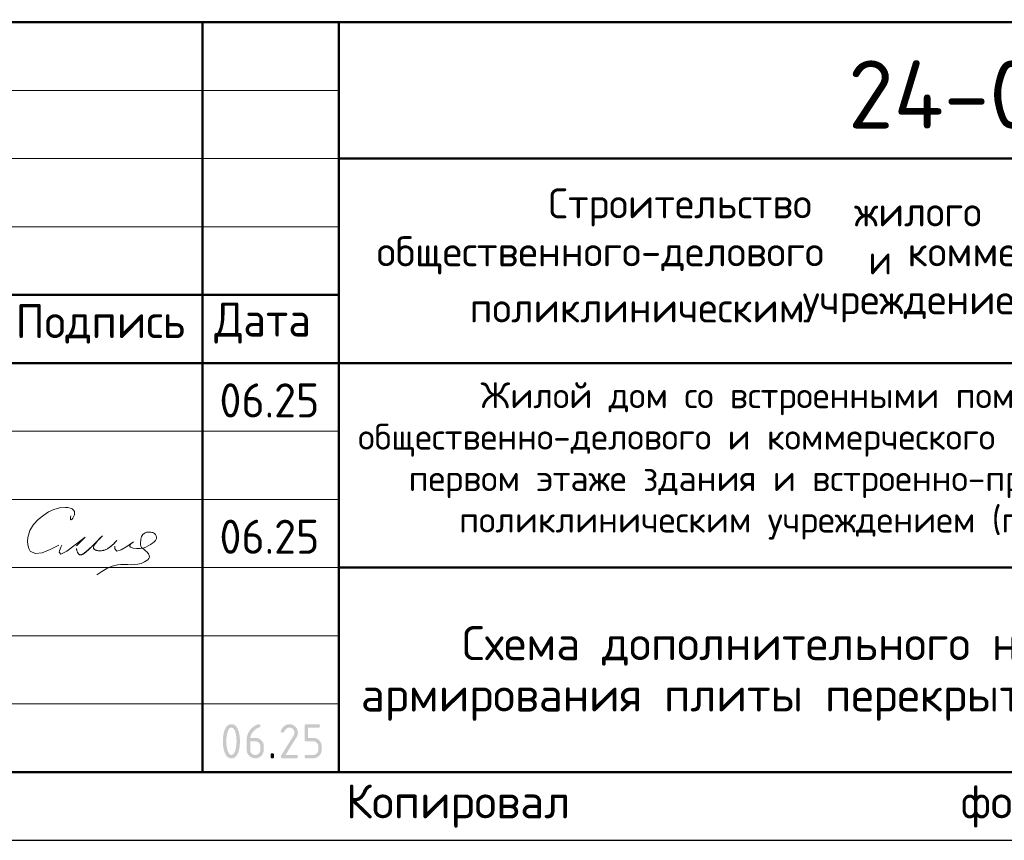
# Model space of a CAD drawing. Header units: millimetres. Extents: x 0 to 50400, y 0 to 35640.
# Tile 9 of 16: x 32591 to 41258, y 0 to 7222. Entities that reach past the tile are written whole.
import ezdxf

# ---------------------------------------------------------------- set-up
doc = ezdxf.new("R2010")
doc.units = ezdxf.units.MM
doc.layers.add('Standard', color=7, linetype='Continuous', lineweight=25)
doc.styles.add('ISOCPEUR', font='txt')

msp = doc.modelspace()

# ---------------------------------------------------------------- hatches: boundary and pattern name
at = {"layer": 'Standard', "linetype": 'Continuous', "lineweight": 25, "transparency": 33554687}
h = msp.add_hatch(color=7, dxfattribs=at)
h.paths.add_polyline_path([(34499.8, 871.5), (34499.8, 880.9), (34499.3, 889.9), (34498.8, 899), (34497.8, 907.7), (34496.8, 916.5), (34495.3, 925), (34493.9, 933.5), (34491.9, 941.7), (34490.4, 948), (34488.7, 953.4), (34487, 958.8), (34485.1, 963.5), (34483.2, 968.2), (34481.1, 972.1), (34479, 975.9), (34476.7, 979), (34474.4, 982.2), (34471.8, 984.5), (34469.3, 986.8), (34466.6, 988.4), (34463.9, 989.9), (34461, 990.7), (34458.1, 991.5), (34455, 991.5), (34451.9, 991.5), (34449, 990.7), (34446.1, 989.9), (34443.4, 988.4), (34440.8, 986.8), (34438.3, 984.5), (34435.8, 982.1), (34433.5, 979), (34431.2, 975.9), (34429.1, 972), (34427, 968.1), (34425.1, 963.4), (34423.2, 958.7), (34421.5, 953.2), (34419.8, 947.8), (34418.3, 941.5), (34416.3, 933.1), (34414.8, 924.5), (34413.2, 916), (34412.2, 907.2), (34411.2, 898.5), (34410.7, 889.5), (34410.2, 880.6), (34410.2, 871.5), (34410.2, 862.3), (34410.7, 853.3), (34411.2, 844.3), (34412.2, 835.5), (34413.2, 826.7), (34414.6, 818.2), (34416.1, 809.6), (34418.1, 801.3), (34419.6, 795.1), (34421.3, 789.7), (34423, 784.2), (34424.9, 779.6), (34426.8, 774.9), (34428.9, 771), (34431, 767.1), (34433.3, 764), (34435.6, 760.9), (34438.1, 758.6), (34440.6, 756.3), (34443.3, 754.7), (34446.1, 753.2), (34449, 752.4), (34451.9, 751.6), (34455, 751.6), (34458.1, 751.6), (34461, 752.4), (34463.9, 753.2), (34466.6, 754.7), (34469.3, 756.3), (34471.8, 758.6), (34474.4, 760.9), (34476.7, 764), (34479, 767.1), (34481.1, 771), (34483.2, 774.9), (34485.1, 779.6), (34487, 784.2), (34488.7, 789.7), (34490.4, 795.1), (34491.9, 801.3), (34493.9, 809.6), (34495.3, 818.2), (34496.8, 826.7), (34497.8, 835.5), (34498.8, 844.3), (34499.3, 853.3), (34499.8, 862.3)])
h.paths.add_polyline_path([(34529.9, 871.5), (34529.9, 864.8), (34529.6, 858.4), (34529.4, 851.9), (34529, 845.6), (34528.6, 839.4), (34528, 833.4), (34527.4, 827.3), (34526.6, 821.5), (34525.7, 815.7), (34524.7, 810.2), (34523.7, 804.6), (34522.4, 799.3), (34521.2, 793.9), (34519.8, 788.8), (34518.3, 783.7), (34516.7, 778.8), (34514.3, 771.7), (34511.5, 765.4), (34508.7, 759.1), (34505.6, 753.8), (34502.5, 748.4), (34499, 743.9), (34495.5, 739.4), (34491.6, 735.9), (34487.8, 732.3), (34483.5, 729.6), (34479.3, 726.9), (34474.7, 725.1), (34470.2, 723.3), (34465.2, 722.4), (34460.3, 721.5), (34455, 721.5), (34449.7, 721.5), (34444.7, 722.4), (34439.8, 723.3), (34435.2, 725.1), (34430.6, 726.9), (34426.4, 729.6), (34422.2, 732.2), (34418.4, 735.8), (34414.5, 739.4), (34411, 743.8), (34407.5, 748.3), (34404.4, 753.6), (34401.2, 759), (34398.5, 765.2), (34395.7, 771.5), (34393.3, 778.6), (34391.6, 783.5), (34390.2, 788.6), (34388.8, 793.7), (34387.5, 799.1), (34386.3, 804.4), (34385.3, 810), (34384.2, 815.6), (34383.4, 821.4), (34382.6, 827.2), (34382, 833.2), (34381.4, 839.3), (34380.9, 845.5), (34380.5, 851.8), (34380.3, 858.3), (34380.1, 864.8), (34380.1, 871.5), (34380.1, 878.3), (34380.3, 884.8), (34380.5, 891.3), (34380.9, 897.6), (34381.4, 903.8), (34382, 909.9), (34382.6, 915.9), (34383.4, 921.7), (34384.2, 927.5), (34385.3, 933.1), (34386.3, 938.7), (34387.5, 944), (34388.8, 949.4), (34390.2, 954.5), (34391.6, 959.6), (34393.3, 964.5), (34395.7, 971.6), (34398.5, 977.9), (34401.2, 984.1), (34404.4, 989.5), (34407.5, 994.8), (34411, 999.3), (34414.5, 1003.7), (34418.4, 1007.3), (34422.2, 1010.9), (34426.4, 1013.5), (34430.6, 1016.2), (34435.2, 1018), (34439.8, 1019.8), (34444.7, 1020.7), (34449.7, 1021.5), (34455, 1021.5), (34460.3, 1021.5), (34465.2, 1020.6), (34470.2, 1019.8), (34474.7, 1018), (34479.3, 1016.2), (34483.5, 1013.5), (34487.8, 1010.8), (34491.6, 1007.2), (34495.5, 1003.6), (34499, 999.2), (34502.5, 994.7), (34505.6, 989.3), (34508.7, 984), (34511.5, 977.7), (34514.3, 971.4), (34516.7, 964.3), (34518.3, 959.4), (34519.8, 954.3), (34521.2, 949.2), (34522.4, 943.8), (34523.7, 938.5), (34524.7, 932.9), (34525.7, 927.3), (34526.6, 921.5), (34527.4, 915.7), (34528, 909.7), (34528.6, 903.7), (34529, 897.4), (34529.4, 891.2), (34529.6, 884.7), (34529.9, 878.3)], flags=16)
h = msp.add_hatch(color=7, dxfattribs=at)
h.paths.add_polyline_path([(34620, 871.5), (34620, 796.6), (34620, 791.9), (34620.8, 787.5), (34621.6, 783.2), (34623.3, 779.2), (34624.9, 775.2), (34627.3, 771.6), (34629.8, 767.9), (34633, 764.7), (34636.3, 761.4), (34639.9, 758.9), (34643.5, 756.5), (34647.5, 754.9), (34651.5, 753.2), (34655.8, 752.4), (34660.1, 751.6), (34664.8, 751.6), (34669.5, 751.6), (34673.9, 752.4), (34678.2, 753.2), (34682.2, 754.9), (34686.1, 756.5), (34689.7, 759), (34693.4, 761.5), (34696.6, 764.8), (34699.9, 768.1), (34702.3, 771.7), (34704.7, 775.3), (34706.4, 779.3), (34708, 783.3), (34708.8, 787.6), (34709.6, 791.9), (34709.6, 796.6), (34709.6, 826.6), (34709.6, 831.3), (34708.8, 835.6), (34708, 840), (34706.4, 844), (34704.7, 848), (34702.2, 851.6), (34699.8, 855.2), (34696.5, 858.5), (34693.2, 861.7), (34689.6, 864.2), (34686, 866.6), (34682, 868.3), (34678.1, 869.9), (34673.8, 870.7), (34669.5, 871.5), (34664.8, 871.5)])
h.paths.add_polyline_path([(34694.7, 1021.5), (34696.5, 1021.5), (34698.2, 1021.3), (34699.8, 1021.1), (34701.2, 1020.6), (34702.6, 1020.1), (34703.8, 1019.4), (34705, 1018.7), (34705.9, 1017.8), (34706.8, 1016.9), (34707.5, 1015.7), (34708.2, 1014.5), (34708.7, 1013.1), (34709.2, 1011.7), (34709.4, 1010.1), (34709.6, 1008.4), (34709.6, 1006.6), (34709.6, 1003.8), (34709.2, 1001.6), (34708.7, 999.4), (34707.8, 997.7), (34706.8, 996.1), (34705.4, 995.1), (34704, 994.1), (34702.2, 993.6), (34698, 992.5), (34694, 991.1), (34689.9, 989.7), (34686, 987.9), (34682.1, 986.2), (34678.4, 984), (34674.6, 981.9), (34671, 979.4), (34667.3, 976.9), (34663.8, 974), (34660.3, 971.2), (34657, 968), (34653.6, 964.7), (34650.3, 961.1), (34647.1, 957.6), (34644, 953.6), (34639.1, 947.4), (34635.2, 941), (34631.3, 934.6), (34628.4, 928.1), (34625.6, 921.6), (34623.8, 915), (34621.9, 908.4), (34621.1, 901.6), (34664.9, 901.6), (34668.8, 901.6), (34672.6, 901.3), (34676.5, 900.9), (34680.1, 900.2), (34683.8, 899.6), (34687.2, 898.5), (34690.7, 897.5), (34694.1, 896.1), (34697.4, 894.8), (34700.6, 893.1), (34703.7, 891.4), (34706.7, 889.3), (34709.8, 887.3), (34712.6, 884.9), (34715.4, 882.5), (34718.2, 879.8), (34720.8, 877), (34723.2, 874.2), (34725.5, 871.3), (34727.6, 868.3), (34729.6, 865.2), (34731.3, 862.1), (34733, 858.9), (34734.3, 855.6), (34735.6, 852.2), (34736.7, 848.8), (34737.7, 845.3), (34738.3, 841.7), (34739, 838), (34739.3, 834.3), (34739.7, 830.5), (34739.7, 826.6), (34739.7, 796.6), (34739.7, 792.6), (34739.3, 788.9), (34739, 785.1), (34738.3, 781.5), (34737.6, 777.9), (34736.6, 774.4), (34735.6, 770.9), (34734.2, 767.6), (34732.8, 764.3), (34731.1, 761.1), (34729.4, 757.9), (34727.4, 754.9), (34725.3, 751.8), (34722.9, 749), (34720.5, 746.1), (34717.8, 743.4), (34715.1, 740.6), (34712.2, 738.3), (34709.3, 735.9), (34706.3, 733.8), (34703.2, 731.8), (34700.1, 730.1), (34696.9, 728.4), (34693.6, 727), (34690.3, 725.6), (34686.8, 724.6), (34683.4, 723.6), (34679.8, 722.9), (34676.2, 722.2), (34672.4, 721.9), (34668.7, 721.5), (34664.8, 721.5), (34660.9, 721.5), (34657.1, 721.9), (34653.4, 722.2), (34649.8, 722.9), (34646.2, 723.6), (34642.7, 724.6), (34639.2, 725.6), (34635.9, 727), (34632.6, 728.3), (34629.4, 730), (34626.2, 731.7), (34623.2, 733.7), (34620.2, 735.8), (34617.3, 738.2), (34614.5, 740.5), (34611.7, 743.2), (34609, 746), (34606.6, 748.8), (34604.3, 751.7), (34602.2, 754.7), (34600.2, 757.7), (34598.5, 760.9), (34596.8, 764), (34595.4, 767.3), (34594, 770.6), (34593, 774.1), (34592, 777.5), (34591.3, 781.1), (34590.6, 784.7), (34590.3, 788.4), (34590, 792.2), (34590, 796.1), (34590, 886.5), (34590, 892.9), (34590.5, 899.1), (34591, 905.3), (34592.1, 911.2), (34593.1, 917.2), (34594.7, 923), (34596.3, 928.7), (34598.4, 934.3), (34600.5, 939.9), (34603.1, 945.3), (34605.8, 950.7), (34609, 955.9), (34612.1, 961.1), (34615.8, 966.1), (34619.5, 971.1), (34623.7, 975.9), (34627, 979.6), (34630.4, 983), (34633.7, 986.5), (34637.2, 989.7), (34640.6, 992.8), (34644.1, 995.8), (34647.6, 998.7), (34651.2, 1001.3), (34654.8, 1004), (34658.5, 1006.3), (34662.1, 1008.7), (34665.8, 1010.8), (34669.6, 1012.9), (34673.4, 1014.7), (34677.2, 1016.6), (34681.1, 1018.1), (34683.3, 1019), (34685.2, 1019.6), (34687.2, 1020.3), (34688.9, 1020.7), (34690.6, 1021.1), (34692, 1021.3), (34693.5, 1021.5)], flags=16)
for points in [[(34964.6, 1021.5), (34968.5, 1021.5), (34972.2, 1021.2), (34976, 1020.9), (34979.6, 1020.2), (34983.2, 1019.5), (34986.7, 1018.5), (34990.1, 1017.4), (34993.4, 1016.1), (34996.7, 1014.7), (34999.9, 1013), (35003.1, 1011.3), (35006.1, 1009.2), (35009.1, 1007.2), (35012, 1004.8), (35014.9, 1002.4), (35017.6, 999.6), (35020.4, 996.9), (35022.8, 994), (35025.2, 991.1), (35027.2, 988.1), (35029.3, 985), (35031, 981.9), (35032.7, 978.7), (35034.1, 975.4), (35035.5, 972.1), (35036.5, 968.6), (35037.5, 965.2), (35038.2, 961.5), (35038.9, 957.9), (35039.2, 954.2), (35039.6, 950.4), (35039.6, 946.6), (35039.6, 941.2), (35038.7, 935.9), (35037.9, 930.5), (35036.2, 925.1), (35034.5, 919.7), (35031.9, 914.3), (35029.3, 908.8), (35025.9, 903.4), (34931.4, 751.6), (35024.6, 751.6), (35026.4, 751.6), (35028.1, 751.4), (35029.7, 751.1), (35031.1, 750.7), (35032.5, 750.2), (35033.7, 749.5), (35034.9, 748.8), (35035.8, 747.8), (35036.8, 746.9), (35037.5, 745.7), (35038.2, 744.6), (35038.6, 743.2), (35039.1, 741.7), (35039.3, 740.1), (35039.6, 738.4), (35039.6, 736.6), (35039.6, 734.7), (35039.3, 733), (35039.1, 731.4), (35038.6, 730), (35038.2, 728.6), (35037.5, 727.4), (35036.8, 726.2), (35035.8, 725.3), (35034.9, 724.4), (35033.7, 723.7), (35032.5, 723), (35031.1, 722.5), (35029.7, 722), (35028.1, 721.8), (35026.4, 721.5), (35024.6, 721.5), (34904.6, 721.5), (34902.7, 721.5), (34901.1, 721.8), (34899.5, 722), (34898.1, 722.5), (34896.7, 723), (34895.5, 723.7), (34894.3, 724.4), (34893.4, 725.3), (34892.4, 726.2), (34891.7, 727.4), (34891, 728.6), (34890.6, 730), (34890.1, 731.4), (34889.9, 733), (34889.6, 734.7), (34889.6, 736.5), (34889.6, 738.8), (34890.2, 741), (34890.9, 743.1), (34892.1, 745.2), (35002.1, 921.7), (35004, 924.7), (35005.4, 927.8), (35006.8, 930.8), (35007.7, 933.9), (35008.6, 937), (35009.1, 940.2), (35009.6, 943.3), (35009.6, 946.5), (35009.6, 951.2), (35008.8, 955.5), (35007.9, 959.8), (35006.3, 963.8), (35004.6, 967.7), (35002.2, 971.4), (34999.7, 975), (34996.4, 978.3), (34993.1, 981.6), (34989.5, 984.1), (34985.8, 986.6), (34981.9, 988.2), (34977.9, 989.8), (34973.6, 990.7), (34969.3, 991.5), (34964.6, 991.5), (34961.4, 991.5), (34958.3, 990.9), (34955.2, 990.3), (34952.1, 989.1), (34949.1, 988), (34946.1, 986.2), (34943.1, 984.4), (34940.1, 982.1), (34937.2, 979.7), (34934.3, 976.8), (34931.4, 973.8), (34928.6, 970.3), (34925.8, 966.7), (34923, 962.6), (34920.3, 958.5), (34917.6, 953.8), (34916.5, 952), (34915.2, 950.6), (34913.9, 949.2), (34912.3, 948.3), (34910.7, 947.4), (34908.8, 947), (34906.8, 946.5), (34904.6, 946.5), (34902.7, 946.5), (34901.1, 946.7), (34899.5, 947), (34898.1, 947.4), (34896.7, 947.9), (34895.5, 948.6), (34894.3, 949.3), (34893.4, 950.3), (34892.4, 951.2), (34891.7, 952.4), (34891, 953.5), (34890.6, 954.9), (34890.1, 956.3), (34889.9, 958), (34889.6, 959.6), (34889.6, 961.5), (34889.6, 963.2), (34890, 964.7), (34890.3, 966.3), (34891, 967.6), (34894.5, 974.4), (34898.2, 980.3), (34902, 986.2), (34906.1, 991.2), (34910.1, 996.3), (34914.4, 1000.5), (34918.8, 1004.7), (34923.4, 1008.1), (34928, 1011.4), (34932.8, 1014), (34937.7, 1016.5), (34942.9, 1018.2), (34948, 1019.9), (34953.5, 1020.7), (34958.9, 1021.5)], [(35099.5, 886.5), (35099.5, 1006.5), (35099.5, 1008.4), (35099.8, 1010.1), (35100, 1011.7), (35100.4, 1013.1), (35100.9, 1014.5), (35101.6, 1015.7), (35102.3, 1016.9), (35103.3, 1017.8), (35104.2, 1018.7), (35105.4, 1019.4), (35106.5, 1020.1), (35107.9, 1020.6), (35109.3, 1021.1), (35111, 1021.3), (35112.6, 1021.5), (35114.5, 1021.5), (35219.2, 1021.5), (35221.1, 1021.5), (35222.7, 1021.3), (35224.3, 1021.1), (35225.7, 1020.6), (35227.1, 1020.1), (35228.3, 1019.4), (35229.5, 1018.7), (35230.4, 1017.8), (35231.4, 1016.9), (35232.1, 1015.7), (35232.8, 1014.5), (35233.2, 1013.1), (35233.7, 1011.7), (35234, 1010), (35234.2, 1008.4), (35234.2, 1006.5), (35234.2, 1004.6), (35234, 1003), (35233.7, 1001.4), (35233.2, 999.9), (35232.8, 998.5), (35232.1, 997.4), (35231.4, 996.2), (35230.4, 995.2), (35229.5, 994.3), (35228.3, 993.6), (35227.1, 992.9), (35225.7, 992.4), (35224.3, 992), (35222.7, 991.7), (35221.1, 991.5), (35219.2, 991.5), (35129.6, 991.5), (35129.6, 901.6), (35174.4, 901.6), (35178.3, 901.6), (35182.1, 901.3), (35185.8, 900.9), (35189.4, 900.2), (35193, 899.5), (35196.4, 898.5), (35199.9, 897.5), (35203.2, 896.1), (35206.5, 894.7), (35209.7, 893), (35212.8, 891.3), (35215.9, 889.2), (35218.9, 887.1), (35221.8, 884.7), (35224.6, 882.3), (35227.4, 879.5), (35230.1, 876.8), (35232.5, 873.9), (35234.9, 871), (35236.9, 868), (35239, 864.9), (35240.7, 861.8), (35242.4, 858.6), (35243.8, 855.3), (35245.1, 852), (35246.2, 848.5), (35247.2, 845.1), (35247.9, 841.5), (35248.5, 837.9), (35248.9, 834.2), (35249.2, 830.4), (35249.2, 826.6), (35249.2, 796.6), (35249.2, 792.7), (35248.9, 788.9), (35248.5, 785.2), (35247.9, 781.6), (35247.2, 778), (35246.1, 774.5), (35245.1, 771), (35243.7, 767.7), (35242.4, 764.4), (35240.6, 761.2), (35238.9, 758.1), (35236.9, 755), (35234.8, 752), (35232.4, 749.1), (35230, 746.2), (35227.2, 743.5), (35224.5, 740.7), (35221.6, 738.3), (35218.7, 735.9), (35215.7, 733.9), (35212.7, 731.8), (35209.5, 730.1), (35206.3, 728.4), (35203, 727), (35199.7, 725.7), (35196.3, 724.6), (35192.8, 723.6), (35189.2, 722.9), (35185.7, 722.2), (35182, 721.9), (35178.2, 721.5), (35174.4, 721.5), (35114.5, 721.5), (35112.6, 721.5), (35111, 721.8), (35109.3, 722), (35107.9, 722.5), (35106.5, 723), (35105.4, 723.7), (35104.2, 724.4), (35103.3, 725.3), (35102.3, 726.2), (35101.6, 727.4), (35100.9, 728.6), (35100.5, 730), (35100, 731.4), (35099.8, 733), (35099.5, 734.7), (35099.5, 736.6), (35099.5, 738.4), (35099.8, 740.1), (35100, 741.7), (35100.4, 743.2), (35100.9, 744.6), (35101.6, 745.7), (35102.3, 746.9), (35103.3, 747.8), (35104.2, 748.8), (35105.4, 749.5), (35106.5, 750.2), (35107.9, 750.7), (35109.3, 751.1), (35111, 751.4), (35112.6, 751.6), (35114.5, 751.6), (35174.3, 751.6), (35179, 751.6), (35183.4, 752.4), (35187.7, 753.2), (35191.7, 754.9), (35195.7, 756.5), (35199.3, 758.9), (35202.9, 761.4), (35206.1, 764.7), (35209.4, 767.9), (35211.9, 771.6), (35214.3, 775.2), (35215.9, 779.2), (35217.6, 783.2), (35218.4, 787.5), (35219.2, 791.9), (35219.2, 796.6), (35219.2, 826.6), (35219.2, 831.2), (35218.4, 835.5), (35217.5, 839.9), (35215.9, 843.8), (35214.3, 847.8), (35211.8, 851.4), (35209.3, 855.1), (35206, 858.4), (35202.8, 861.7), (35199.1, 864.1), (35195.5, 866.6), (35191.5, 868.2), (35187.6, 869.9), (35183.3, 870.7), (35179, 871.5), (35174.3, 871.5), (35114.5, 871.5), (35112.6, 871.5), (35111, 871.8), (35109.3, 872), (35107.9, 872.5), (35106.5, 872.9), (35105.4, 873.6), (35104.2, 874.4), (35103.3, 875.3), (35102.3, 876.2), (35101.6, 877.4), (35100.9, 878.6), (35100.4, 880), (35100, 881.4), (35099.8, 883), (35099.5, 884.7)], [(34799.8, 751.6), (34799.8, 753.5), (34800, 755.1), (34800.3, 756.8), (34800.7, 758.2), (34801.2, 759.6), (34801.9, 760.8), (34802.6, 761.9), (34803.6, 762.9), (34804.5, 763.8), (34805.7, 764.5), (34806.8, 765.2), (34808.2, 765.7), (34809.7, 766.2), (34811.3, 766.4), (34812.9, 766.6), (34814.8, 766.6), (34816.7, 766.6), (34818.3, 766.4), (34820, 766.2), (34821.4, 765.7), (34822.8, 765.2), (34824, 764.5), (34825.2, 763.8), (34826.1, 762.9), (34827, 761.9), (34827.7, 760.8), (34828.4, 759.6), (34828.9, 758.2), (34829.4, 756.8), (34829.6, 755.1), (34829.8, 753.5), (34829.8, 751.6), (34829.8, 736.6), (34829.8, 734.7), (34829.6, 733), (34829.4, 731.4), (34828.9, 730), (34828.4, 728.6), (34827.7, 727.4), (34827, 726.2), (34826.1, 725.3), (34825.2, 724.4), (34824, 723.7), (34822.8, 723), (34821.4, 722.5), (34820, 722), (34818.3, 721.8), (34816.7, 721.5), (34814.8, 721.5), (34812.9, 721.5), (34811.3, 721.8), (34809.7, 722), (34808.2, 722.5), (34806.8, 723), (34805.7, 723.7), (34804.5, 724.4), (34803.6, 725.3), (34802.6, 726.2), (34801.9, 727.4), (34801.2, 728.6), (34800.7, 730), (34800.3, 731.4), (34800, 733), (34799.8, 734.7), (34799.8, 736.6)]]:
    msp.add_hatch(color=7, dxfattribs=at).paths.add_polyline_path(points, flags=16)

# ---------------------------------------------------------------- linework, layer by layer
at = {"layer": 'Standard', "color": 7, "linetype": 'Continuous', "lineweight": 50, "transparency": 33554687}
for p, q in [((27600, 7200), (49800, 7200)), ((34200, 600), (34200, 7200)), ((35400, 600), (35400, 7200)), ((35400, 6000), (49800, 6000)), ((27600, 4800), (35400, 4800)), ((27600, 4800), (35400, 4800)), ((27600, 4200), (35400, 4200)), ((27600, 4200), (35400, 4200)), ((35400, 4200), (49800, 4200)), ((35400, 2400), (49800, 2400))]:
    msp.add_line(p, q, dxfattribs=at)
at = {"layer": 'Standard', "color": 7, "linetype": 'Continuous', "lineweight": 13, "transparency": 33554687}
for p, q in [((27600, 6600), (35400, 6600)), ((27600, 6000), (35400, 6000)), ((27600, 5400), (35400, 5400)), ((27600, 3600), (35400, 3600)), ((27600, 3000), (35400, 3000)), ((27600, 3000), (35400, 3000)), ((27600, 2400), (35400, 2400)), ((27600, 2400), (35400, 2400)), ((27600, 1800), (35400, 1800)), ((27600, 1200), (35400, 1200))]:
    msp.add_line(p, q, dxfattribs=at)
at = {"layer": 'Standard', "color": 7, "linetype": 'Continuous', "lineweight": 25, "transparency": 33554687}
msp.add_line((27600, 600), (49800, 600), dxfattribs=at)
msp.add_line((27600, 600), (49800, 600), dxfattribs=at)
msp.add_line((27600, 600), (49800, 600), dxfattribs=at)
msp.add_lwpolyline([(0, 0), (50400, 0), (50400, 35640), (0, 35640), (0, 0)], close=True, dxfattribs=at)
at = {"layer": 'Standard', "color": 7, "linetype": 'Continuous', "lineweight": 50, "transparency": 33554687}
msp.add_lwpolyline([(2400, 35040), (49800, 35040), (49800, 600), (2400, 600), (2400, 35040)], close=True, dxfattribs=at)
at = {"layer": 'Standard', "color": 250, "linetype": 'Continuous', "lineweight": 18, "true_color": 0x2d2d2d, "transparency": 33554687}
for points in [[(33040.4, 2856.7), (33038.6, 2844.1), (33037.5, 2832.9), (33037.9, 2824.6), (33040.4, 2820.7), (33045.4, 2822), (33052.1, 2827.6), (33059.3, 2836.1), (33065.8, 2846.1), (33072.8, 2863.1), (33074.8, 2879.3), (33072.4, 2893.9), (33065.8, 2906.1), (33052.7, 2917.1), (33035.5, 2924.1), (33015.8, 2927.8), (32995.3, 2929.2), (32941.5, 2925), (32892, 2911.2), (32846, 2889.5), (32802.5, 2861.9), (32754, 2823.6), (32711.7, 2778.7), (32679.9, 2726.4), (32662.7, 2665.8), (32660.8, 2632.1), (32663.8, 2599), (32671.8, 2569.2), (32684.9, 2545.6), (32728.1, 2523.1), (32788.3, 2531), (32859.9, 2559.1), (32937.1, 2597.2)], [(33592.6, 2626.6), (33580.6, 2617.6), (33570.1, 2608.7), (33562.3, 2600.4), (33558.6, 2592.7), (33566.4, 2580.1), (33589.4, 2571.5), (33620.4, 2567.1), (33652, 2567.2), (33679.2, 2571.8), (33701.8, 2580.2), (33722.5, 2591.4), (33743.5, 2604.4), (33760, 2614.7), (33775.5, 2626.1), (33787.8, 2639.4), (33794.4, 2655.3), (33794.7, 2667.8), (33791.6, 2680.5), (33785.5, 2692.1), (33776.9, 2701.1), (33769.7, 2705.3), (33761.8, 2708.1), (33753.4, 2710), (33744.8, 2711.2), (33735.7, 2712.3), (33726.7, 2712.8), (33717.7, 2712.6), (33708.8, 2711.2), (33696.8, 2707.2), (33685.6, 2700.9), (33675.8, 2692.6), (33668.3, 2682.8), (33663.6, 2672.6), (33660.8, 2661.6), (33659, 2650), (33657.6, 2637.9), (33656, 2625.1), (33654.9, 2612.6), (33655.2, 2600.7), (33657.6, 2589.9), (33664.4, 2578.2), (33674.6, 2567.9), (33686.9, 2558), (33700, 2547.5), (33713.4, 2534.7), (33724.5, 2520.8), (33731.6, 2506.4), (33732.9, 2492.4), (33728, 2480), (33718.2, 2468.7), (33705.1, 2458.6), (33690.5, 2449.9), (33661.1, 2437.2), (33631.8, 2429.7), (33602.5, 2426.3), (33572.9, 2425.7), (33542.8, 2426.8), (33512.5, 2428), (33482.4, 2428.2), (33452.9, 2425.7), (33405, 2413.5), (33359.2, 2392.9), (33314.7, 2366.6), (33270.9, 2337.5)], [(32961.1, 2597.2), (32953.8, 2579.5), (32947.1, 2562.6), (32942, 2547.5), (32939.1, 2535.1), (32954.5, 2518.3), (33005.5, 2544.4), (33080.1, 2598.9), (33166.5, 2667.8)], [(33446.1, 2639), (33445.5, 2638.3), (33444.9, 2637.6), (33444.3, 2637), (33443.6, 2636.3), (33434.6, 2626.5), (33425.5, 2616.8), (33416.1, 2607.3), (33406.5, 2598), (33400.4, 2592.6), (33394.2, 2587.3), (33387.9, 2582.1), (33381.3, 2577.2), (33375.9, 2573.4), (33370.3, 2569.8), (33364.7, 2566.5), (33358.9, 2563.3), (33353.8, 2560.7), (33348.5, 2558.3), (33343.2, 2556.2), (33337.8, 2554.2), (33332.8, 2552.7), (33327.6, 2551.3), (33322.5, 2550.1), (33317.3, 2549.2), (33312.1, 2548.5), (33306.9, 2548), (33301.8, 2547.7), (33296.6, 2547.7), (33291.3, 2547.9), (33286, 2548.3), (33280.8, 2548.9), (33275.6, 2549.7), (33271.4, 2550.6), (33267.2, 2551.6), (33263, 2552.8), (33259, 2554.3), (33256.4, 2555.4), (33253.8, 2556.6), (33251.3, 2557.9), (33249, 2559.5), (33247.5, 2560.6), (33246.1, 2561.8), (33244.9, 2563), (33243.7, 2564.4), (33242.9, 2565.6), (33242.2, 2566.8), (33241.6, 2568.1), (33241, 2569.5), (33240.6, 2571), (33240.3, 2572.5), (33240.2, 2574.1), (33240.1, 2575.6), (33240.2, 2577.8), (33240.5, 2579.9), (33240.9, 2582), (33241.5, 2584.1), (33242.5, 2587.3), (33243.8, 2590.5), (33245.2, 2593.6), (33246.8, 2596.6), (33249.7, 2601.5), (33252.9, 2606.3), (33256.2, 2610.9), (33259.7, 2615.5), (33266.2, 2623.7), (33272.9, 2631.7), (33279.9, 2639.3), (33287.2, 2646.7), (33295.5, 2654.5), (33303.8, 2662.2), (33312.1, 2670.2), (33320, 2678.9), (33320.3, 2679.2), (33320.5, 2679.4), (33320.8, 2679.6), (33321.1, 2679.7), (33321.1, 2679.7), (33321.1, 2679.7), (33321.1, 2679.7), (33321.1, 2679.7), (33321.1, 2679.7), (33321.1, 2679.7), (33321.1, 2679.7), (33321.1, 2679.7), (33321.1, 2679.7), (33321.1, 2679.7), (33321.1, 2679.7), (33321.1, 2679.7), (33321.1, 2679.7), (33321.1, 2679.7), (33321.1, 2679.7), (33321.1, 2679.7), (33321, 2679.5), (33320.9, 2679.3), (33320.7, 2679.1), (33320.5, 2679), (33305.7, 2666), (33292.2, 2652.6), (33279.4, 2638.9), (33266.7, 2625.1), (33248.4, 2606), (33229.5, 2587.3), (33210.1, 2568.9), (33190.4, 2551), (33183.5, 2544.9), (33176.6, 2539), (33169.5, 2533.3), (33162.2, 2527.8), (33158, 2524.8), (33153.6, 2522), (33149.2, 2519.4), (33144.6, 2517), (33141.7, 2515.6), (33138.7, 2514.4), (33135.7, 2513.4), (33132.7, 2512.6), (33130.6, 2512.2), (33128.5, 2511.9), (33126.3, 2511.8), (33124.2, 2511.8), (33122.5, 2512), (33120.8, 2512.3), (33119.2, 2512.7), (33117.6, 2513.2), (33116.1, 2513.9), (33114.6, 2514.7), (33113.2, 2515.6), (33111.9, 2516.6), (33110.4, 2517.9), (33109, 2519.4), (33107.7, 2521), (33106.5, 2522.6), (33104.6, 2525.6), (33102.9, 2528.6), (33101.5, 2531.8), (33100.1, 2535), (33097.2, 2543), (33094.6, 2551.1), (33092.3, 2559.2), (33090.1, 2567.4)], [(33090.1, 2567.4), (33094, 2553.5), (33098.1, 2540.4), (33102.8, 2529), (33108.3, 2520.1), (33130.3, 2512.1), (33159.9, 2526.1), (33195.4, 2555.6), (33235.1, 2594), (33268.7, 2627.1), (33298, 2656.1), (33317, 2675.3), (33320, 2678.8), (33313.9, 2673.2), (33303.8, 2663.5), (33291.2, 2650.8), (33277.5, 2636.4), (33260.3, 2616.3), (33246.9, 2596.7), (33240.3, 2579), (33243.6, 2564.6), (33250.9, 2558.2), (33261.3, 2553.4), (33273.7, 2550.1), (33286.7, 2548.2), (33317.9, 2549.3), (33346.2, 2557.3), (33371.9, 2570.8), (33395.2, 2588.1), (33408.7, 2600.1), (33421.5, 2612.7), (33433.9, 2625.7), (33446.1, 2639)], [(33166.5, 2667.8), (33147.4, 2648.7), (33128.3, 2629.6), (33109.2, 2610.5), (33090.1, 2591.4)], [(33429.2, 2588.1), (33428.8, 2581.6), (33428.6, 2575.3), (33428.7, 2569.4), (33429.2, 2564.1), (33446.4, 2545.5), (33483.9, 2556.2), (33534.9, 2586.5), (33592.6, 2626.6)]]:
    msp.add_lwpolyline(points, dxfattribs=at)

# ---------------------------------------------------------------- texts
at = {"layer": 'Standard', "color": 7, "linetype": 'Continuous', "lineweight": 50, "transparency": 33554687, "insert": (39882.1, 6261.8), "char_height": 600, "width": 6049.905, "attachment_point": 7, "style": 'ISOCPEUR'}
msp.add_mtext('\\W0.98;24-04-КЖ.2-2.2', dxfattribs=at)
at = {"layer": 'Standard', "color": 7, "linetype": 'Continuous', "lineweight": 25, "transparency": 33554687, "attachment_point": 7, "style": 'ISOCPEUR'}
for s, insert, char_height, width in [('\\W0.98;Строительство ', (37244.6, 5402), 264, 2820.834), ('\\W0.96;жилого ', (39937.4, 5402), 264, 1446.12), ('\\W0.99;общественного-делового ', (35733.3, 4979.6), 264, 4457.19), ('\\W0.87;и ', (40062.9, 4979.6), 264, 457.48), ('\\W0.98;коммерческого ', (40406.1, 4979.6), 264, 2714.914), ('\\W0.98;поликлиническим ', (36551.7, 4557.2), 264, 3058.058), ('\\W0.98;учреждением ', (39482.1, 4557.2), 264, 2397.896), ('\\W0.96;Подпись', (32555.3, 4371.4), 300, 1613.136), ('\\W0.94;Дата', (34305.2, 4371.4), 300, 1161.283), ('\\W0.94;06.25', (34350.1, 3721.5), 300, 1070.015), ('\\W0.94;06.25', (34350.1, 2521.5), 300, 1070.015)]:
    msp.add_mtext(s, dxfattribs=dict(at, insert=insert, char_height=char_height, width=width))
at = {"layer": 'Standard', "color": 7, "linetype": 'Continuous', "lineweight": 18, "transparency": 33554687, "char_height": 228, "attachment_point": 7, "style": 'ISOCPEUR'}
for s, insert, width in [('\\W0.99;Жилой дом со встроенными помещениями', (36647.4, 3740.8), 6015.254), ('\\W0.99;общественно-делового и коммерческого назначения на', (35570.1, 3376), 8168.165), ('\\W0.99;первом этаже здания и встроенно-пристроенным', (36014.7, 3011.2), 7279.773), ('\\W0.99;поликлиническим учреждением (поз. 2.2-2.3)', (36459.3, 2646.4), 6390.302)]:
    msp.add_mtext(s, dxfattribs=dict(at, insert=insert, width=width))
at = {"layer": 'Standard', "color": 7, "linetype": 'Continuous', "lineweight": 25, "transparency": 33554687, "insert": (39600, 1885), "char_height": 300, "width": 7910.25, "attachment_point": 2, "line_spacing_factor": 0.903614}
msp.add_mtext('\\A1;{\\fISOCPEUR|i0|b0;\\H300.000000;\\W1.000000;\\C7;Схема дополнительного нижнего}\\P{\\fISOCPEUR|i0|b0;\\H300.000000;\\W1.000000;\\C7;армирования плиты перекрытия подвала}\\P', dxfattribs=at)
at = {"layer": 'Standard', "color": 8, "linetype": 'Continuous', "lineweight": 13, "transparency": 33554687, "insert": (49800, 297.3), "char_height": 300, "width": 14099.358, "attachment_point": 6, "style": 'ISOCPEUR'}
msp.add_mtext('\\A1;{\\fISOCPEUR|i0|b0;\\H300.000000;\\W1.000000;\\C8;Копировал                  формат - А3                      Allplan 2024}\\P', dxfattribs=at)

doc.saveas('drawing.dxf')
